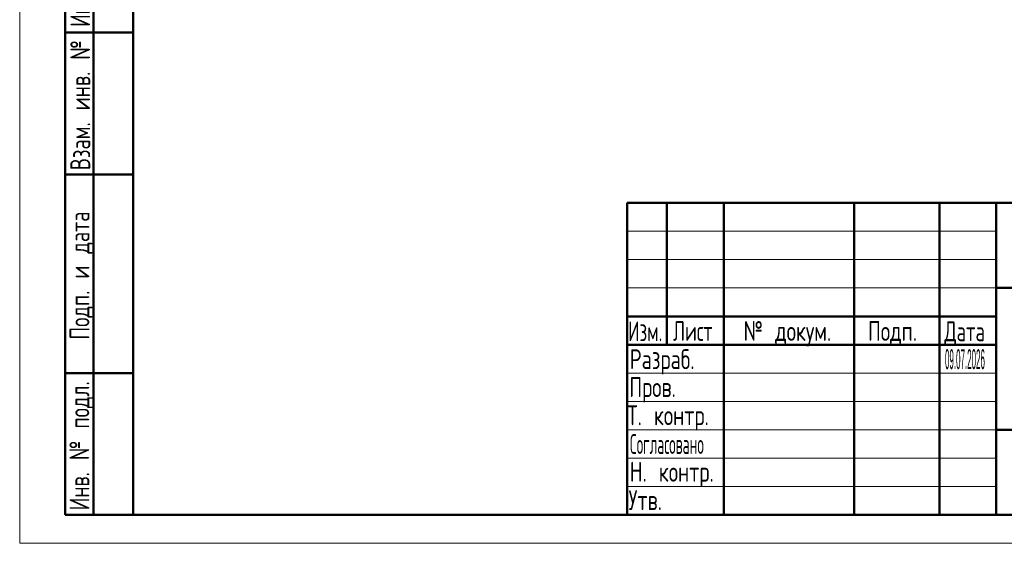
# Model space of a CAD drawing. Header units: millimetres. Extents: x 0 to 617, y 0 to 840.
# Tile 1 of 5: x 0 to 347, y 0 to 185. Entities that reach past the tile are written whole.
import ezdxf

# ---------------------------------------------------------------- set-up
doc = ezdxf.new("R2010")
doc.units = ezdxf.units.MM
doc.header["$LTSCALE"] = 2
doc.layers.add('ОСЕВЫЕ', color=7, linetype='Continuous')
doc.styles.add('SLDTEXTSTYLE1', font='TXT', dxfattribs={"width": 0.7, "bigfont": 'bigfont'})
doc.styles.add('SLDTEXTSTYLE3', font='TXT', dxfattribs={"width": 0.648852, "bigfont": 'bigfont'})
doc.styles.add('SLDTEXTSTYLE4', font='TXT', dxfattribs={"width": 0.632021, "bigfont": 'bigfont'})
doc.styles.add('SLDTEXTSTYLE5', font='TXT', dxfattribs={"width": 0.625377, "bigfont": 'bigfont'})
doc.styles.add('SLDTEXTSTYLE8', font='TXT', dxfattribs={"width": 0.300199})
doc.styles.add('SLDTEXTSTYLE9', font='TXT', dxfattribs={"width": 0.482389, "bigfont": 'bigfont'})

msp = doc.modelspace()

# ---------------------------------------------------------------- linework, layer by layer
at = {"color": 7, "linetype": 'Continuous', "lineweight": 50}
for p, q in [((40, 830), (40, 10)), ((40, 830), (40, 10)), ((16, 10), (16, 300)), ((26, 10), (26, 300)), ((40, 180), (16, 180)), ((40, 130), (16, 130)), ((214, 120), (584, 120)), ((214, 120), (214, 10)), ((228, 70), (228, 120)), ((248, 120), (248, 10)), ((294, 120), (294, 10)), ((324, 120), (324, 10)), ((344, 120), (344, 10)), ((344, 90), (584, 90)), ((214, 80), (344, 80)), ((214, 70), (344, 70)), ((16, 60), (40, 60)), ((344, 40), (584, 40)), ((16, 10), (40, 10)), ((40, 10), (584, 10))]:
    msp.add_line(p, q, dxfattribs=at)
at = {"color": 7, "linetype": 'Continuous', "lineweight": 18}
for p, q in [((214, 110), (344, 110)), ((214, 100), (344, 100)), ((214, 90), (344, 90)), ((214, 60), (344, 60)), ((214, 50), (344, 50)), ((214, 40), (344, 40)), ((214, 30), (344, 30)), ((214, 20), (344, 20))]:
    msp.add_line(p, q, dxfattribs=at)
at = {"layer": 'ОСЕВЫЕ', "lineweight": 18}
for p, q in [((0, 840), (0, 0)), ((0, 0), (594, 0))]:
    msp.add_line(p, q, dxfattribs=at)

# ---------------------------------------------------------------- texts
at = {"color": 7, "linetype": 'Continuous', "lineweight": 0, "char_height": 7, "attachment_point": 2, "rotation": 90, "style": 'SLDTEXTSTYLE1'}
for s, insert in [('Инв. № дубл.', (17.79, 204.27)), ('Взам. инв. №', (17.84, 154.41)), ('Подп. и дата', (17.59, 94.35)), ('Инв. № подл.', (17.53, 34.36))]:
    msp.add_mtext(s, dxfattribs=dict(at, insert=insert))
at = {"color": 7, "linetype": 'Continuous', "lineweight": 0, "char_height": 7}
for s, insert, attachment_point, style in [('Изм.', (220.38, 78.23), 2, 'SLDTEXTSTYLE5'), ('Лист', (237.12, 78.34), 2, 'SLDTEXTSTYLE4'), ('№ докум.', (270.44, 78.34), 2, 'SLDTEXTSTYLE1'), ('Подп.', (307.47, 78.34), 2, 'SLDTEXTSTYLE1'), ('Дата', (332.89, 78.23), 2, 'SLDTEXTSTYLE3'), ('Разраб.', (214.89, 68.39), 1, 'SLDTEXTSTYLE1'), ('09.07.2026', (325.96, 68.39), 1, 'SLDTEXTSTYLE8'), ('Пров.', (214.74, 58.55), 1, 'SLDTEXTSTYLE1'), ('Т. контр.', (214.07, 48.63), 1, 'SLDTEXTSTYLE1'), ('Согласовано', (215, 38.48), 1, 'SLDTEXTSTYLE9'), ('Н. контр.', (214.9, 28.73), 1, 'SLDTEXTSTYLE1'), ('Утв.', (214.5, 18.72), 1, 'SLDTEXTSTYLE1')]:
    msp.add_mtext(s, dxfattribs=dict(at, insert=insert, attachment_point=attachment_point, style=style))

doc.saveas('drawing.dxf')
